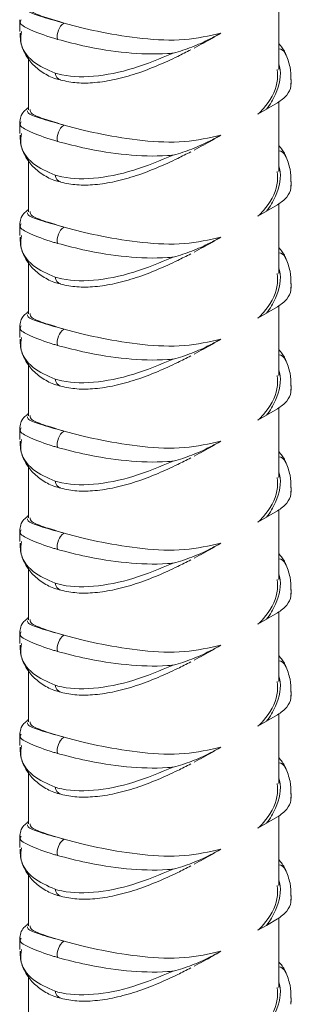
# Model space of a CAD drawing. Header units: millimetres. Extents: x 0 to 210, y 0 to 297.
# Tile 7 of 17: x 178.59 to 185.83, y 92.36 to 118.63. Entities that reach past the tile are written whole.
import ezdxf

# ---------------------------------------------------------------- set-up
doc = ezdxf.new("R2010")
doc.units = ezdxf.units.MM

msp = doc.modelspace()

# ---------------------------------------------------------------- linework, layer by layer
at = {"color": 7, "linetype": 'Continuous', "lineweight": 15}
for p, q in [((185.494, 117.301), (185.494, 119.161)), ((178.592, 118.626), (178.592, 118.314)), ((178.827, 117.597), (178.827, 116.229)), ((185.827, 116.91), (185.827, 117.032)), ((185.46, 116.41), (185.169, 116.241)), ((185.494, 114.579), (185.494, 116.439)), ((184.94, 116.108), (185.169, 116.241)), ((178.592, 115.904), (178.592, 115.592)), ((178.827, 114.875), (178.827, 113.507)), ((185.827, 114.188), (185.827, 114.31)), ((184.94, 113.386), (185.169, 113.519)), ((185.46, 113.688), (185.169, 113.519)), ((185.494, 111.858), (185.494, 113.717)), ((178.592, 113.182), (178.592, 112.87)), ((178.827, 112.153), (178.827, 110.785)), ((185.827, 111.466), (185.827, 111.589)), ((185.46, 110.966), (185.169, 110.797)), ((185.494, 109.136), (185.494, 110.996)), ((184.94, 110.664), (185.169, 110.797)), ((178.592, 110.46), (178.592, 110.148)), ((178.827, 109.431), (178.827, 108.064)), ((185.827, 108.745), (185.827, 108.867)), ((185.46, 108.245), (185.169, 108.075)), ((185.494, 106.414), (185.494, 108.274)), ((184.94, 107.943), (185.169, 108.075)), ((178.592, 107.738), (178.592, 107.427)), ((178.827, 106.709), (178.827, 105.342)), ((185.827, 106.023), (185.827, 106.145)), ((184.94, 105.221), (185.169, 105.353)), ((185.46, 105.523), (185.169, 105.353)), ((185.494, 103.692), (185.494, 105.552)), ((178.592, 105.017), (178.592, 104.705)), ((178.827, 103.988), (178.827, 102.62)), ((185.827, 103.301), (185.827, 103.423)), ((185.46, 102.801), (185.169, 102.632)), ((185.494, 100.97), (185.494, 102.83)), ((184.94, 102.499), (185.169, 102.632)), ((178.592, 102.295), (178.592, 101.983)), ((178.827, 101.266), (178.827, 99.898)), ((185.827, 100.579), (185.827, 100.701)), ((185.494, 98.249), (185.494, 100.108)), ((184.94, 99.777), (185.169, 99.91)), ((185.46, 100.079), (185.169, 99.91)), ((178.592, 99.573), (178.592, 99.261)), ((178.827, 98.544), (178.827, 97.176)), ((185.827, 97.857), (185.827, 97.98)), ((185.46, 97.357), (185.169, 97.188)), ((185.494, 95.527), (185.494, 97.387)), ((184.94, 97.055), (185.169, 97.188)), ((178.592, 96.851), (178.592, 96.539)), ((178.827, 95.822), (178.827, 94.455)), ((185.827, 95.136), (185.827, 95.258)), ((185.46, 94.636), (185.169, 94.466)), ((185.494, 92.805), (185.494, 94.665)), ((184.94, 94.334), (185.169, 94.466)), ((178.592, 94.129), (178.592, 93.817)), ((178.827, 93.1), (178.827, 91.733)), ((185.827, 92.414), (185.827, 92.536))]:
    msp.add_line(p, q, dxfattribs=at)
at = {"color": 8, "linetype": 'Continuous', "lineweight": 15}
for p, q in [((185.821, 117.023), (185.817, 116.855)), ((185.821, 114.301), (185.817, 114.133)), ((185.821, 111.58), (185.817, 111.411)), ((185.821, 108.858), (185.817, 108.69)), ((185.821, 106.136), (185.817, 105.968)), ((185.821, 103.414), (185.817, 103.246)), ((185.821, 100.692), (185.817, 100.524)), ((185.821, 97.971), (185.817, 97.802)), ((185.821, 95.249), (185.817, 95.081)), ((185.821, 92.527), (185.817, 92.359))]:
    msp.add_line(p, q, dxfattribs=at)
at = {"color": 7, "linetype": 'Continuous', "lineweight": 15}
for centre in [(180.019, 118.191), (180.019, 115.469), (180.019, 112.747), (180.019, 110.025), (180.019, 107.304), (180.019, 104.582), (180.019, 101.86), (180.019, 99.138), (180.019, 96.416), (180.019, 93.695)]:
    msp.add_arc(centre, 0.427, 125.1833, 191.711, dxfattribs=at)
at = {"color": 8, "linetype": 'Continuous', "lineweight": 15}
for centre, radius, start, end in [((185.459, 117.62), 0.239, 27.3494, 81.6203), ((179.761, 117.231), 0.228, 187.0799, 251.2015), ((185.459, 114.898), 0.239, 27.3494, 81.6203), ((179.761, 114.509), 0.228, 187.0799, 251.2015), ((185.459, 112.177), 0.239, 27.3494, 81.6203), ((179.761, 111.787), 0.228, 187.0799, 251.2015), ((185.459, 109.455), 0.239, 27.3494, 81.6203), ((179.761, 109.066), 0.228, 187.0799, 251.2015), ((185.459, 106.733), 0.239, 27.3494, 81.6203), ((179.761, 106.344), 0.228, 187.0799, 251.2015), ((185.459, 104.011), 0.239, 27.3494, 81.6203), ((179.761, 103.622), 0.228, 187.0799, 251.2015), ((185.459, 101.289), 0.239, 27.3494, 81.6203), ((179.761, 100.9), 0.228, 187.0799, 251.2015), ((185.459, 98.568), 0.239, 27.3494, 81.6203), ((179.761, 98.178), 0.228, 187.0799, 251.2015), ((185.459, 95.846), 0.239, 27.3494, 81.6203), ((179.761, 95.457), 0.228, 187.0799, 251.2015), ((185.459, 93.124), 0.239, 27.3494, 81.6203), ((179.761, 92.735), 0.228, 187.0799, 251.2015)]:
    msp.add_arc(centre, radius, start, end, dxfattribs=at)
for points, knots in [([(178.795, 118.922), (178.796, 118.909), (178.799, 118.855), (179.036, 118.749), (179.451, 118.625), (179.742, 118.548), (179.773, 118.54)], [0, 0, 0, 0, 0.126977, 0.535748, 0.950374, 1, 1, 1, 1]), ([(179.601, 118.104), (179.568, 118.114), (179.262, 118.204), (178.84, 118.366), (178.569, 118.515), (178.619, 118.604), (178.631, 118.624)], [0, 0, 0, 0, 0.049999, 0.466795, 0.87842, 1, 1, 1, 1]), ([(178.636, 118.313), (178.625, 118.227), (178.588, 117.928), (178.889, 117.486), (179.325, 117.295), (179.534, 117.203)], [0, 0, 0, 0, 0.172082, 0.602456, 1, 1, 1, 1]), ([(185.169, 116.241), (185.169, 116.241), (185.27, 116.366), (185.47, 116.734), (185.581, 117.178), (185.501, 117.426), (185.494, 117.449)], [0, 0, 0, 0, 0.000011, 0.34519, 0.94011, 1, 1, 1, 1]), ([(178.795, 116.201), (178.796, 116.188), (178.799, 116.133), (179.036, 116.028), (179.451, 115.903), (179.742, 115.826), (179.773, 115.818)], [0, 0, 0, 0, 0.126977, 0.535748, 0.950374, 1, 1, 1, 1]), ([(179.601, 115.382), (179.568, 115.392), (179.262, 115.482), (178.84, 115.644), (178.569, 115.793), (178.619, 115.882), (178.631, 115.902)], [0, 0, 0, 0, 0.049999, 0.466795, 0.87842, 1, 1, 1, 1]), ([(178.636, 115.591), (178.625, 115.506), (178.588, 115.206), (178.889, 114.764), (179.325, 114.573), (179.534, 114.481)], [0, 0, 0, 0, 0.172082, 0.602456, 1, 1, 1, 1]), ([(185.169, 113.519), (185.169, 113.519), (185.27, 113.644), (185.47, 114.013), (185.581, 114.457), (185.501, 114.704), (185.494, 114.727)], [0, 0, 0, 0, 0.000011, 0.34519, 0.94011, 1, 1, 1, 1]), ([(178.795, 113.479), (178.796, 113.466), (178.799, 113.411), (179.036, 113.306), (179.451, 113.181), (179.742, 113.105), (179.773, 113.096)], [0, 0, 0, 0, 0.126977, 0.535748, 0.950374, 1, 1, 1, 1]), ([(179.601, 112.661), (179.568, 112.67), (179.262, 112.76), (178.84, 112.922), (178.569, 113.072), (178.619, 113.16), (178.631, 113.18)], [0, 0, 0, 0, 0.049999, 0.466795, 0.87842, 1, 1, 1, 1]), ([(178.636, 112.869), (178.625, 112.784), (178.588, 112.484), (178.889, 112.043), (179.325, 111.851), (179.534, 111.759)], [0, 0, 0, 0, 0.172082, 0.602456, 1, 1, 1, 1]), ([(185.169, 110.797), (185.169, 110.797), (185.27, 110.923), (185.47, 111.291), (185.581, 111.735), (185.501, 111.983), (185.494, 112.005)], [0, 0, 0, 0, 0.0000105, 0.3451905, 0.9401102, 1, 1, 1, 1]), ([(178.795, 110.757), (178.796, 110.744), (178.799, 110.689), (179.036, 110.584), (179.451, 110.459), (179.742, 110.383), (179.773, 110.375)], [0, 0, 0, 0, 0.126977, 0.535748, 0.950374, 1, 1, 1, 1]), ([(179.601, 109.939), (179.568, 109.948), (179.262, 110.038), (178.84, 110.201), (178.569, 110.35), (178.619, 110.438), (178.631, 110.458)], [0, 0, 0, 0, 0.049999, 0.466795, 0.87842, 1, 1, 1, 1]), ([(178.636, 110.147), (178.625, 110.062), (178.588, 109.762), (178.889, 109.321), (179.325, 109.129), (179.534, 109.037)], [0, 0, 0, 0, 0.1720821, 0.6024564, 1, 1, 1, 1]), ([(185.169, 108.075), (185.169, 108.075), (185.27, 108.201), (185.47, 108.569), (185.581, 109.013), (185.501, 109.261), (185.494, 109.283)], [0, 0, 0, 0, 0.000011, 0.34519, 0.94011, 1, 1, 1, 1]), ([(178.795, 108.035), (178.796, 108.022), (178.799, 107.967), (179.036, 107.862), (179.451, 107.738), (179.742, 107.661), (179.773, 107.653)], [0, 0, 0, 0, 0.126977, 0.535748, 0.950374, 1, 1, 1, 1]), ([(179.601, 107.217), (179.568, 107.227), (179.262, 107.317), (178.84, 107.479), (178.569, 107.628), (178.619, 107.716), (178.631, 107.737)], [0, 0, 0, 0, 0.049999, 0.466795, 0.87842, 1, 1, 1, 1]), ([(178.636, 107.426), (178.625, 107.34), (178.588, 107.041), (178.889, 106.599), (179.325, 106.408), (179.534, 106.316)], [0, 0, 0, 0, 0.1720821, 0.6024564, 1, 1, 1, 1]), ([(185.169, 105.353), (185.169, 105.353), (185.27, 105.479), (185.47, 105.847), (185.581, 106.291), (185.501, 106.539), (185.494, 106.562)], [0, 0, 0, 0, 0.000011, 0.34519, 0.94011, 1, 1, 1, 1]), ([(178.795, 105.313), (178.796, 105.3), (178.799, 105.245), (179.036, 105.14), (179.451, 105.016), (179.742, 104.939), (179.773, 104.931)], [0, 0, 0, 0, 0.126977, 0.535748, 0.950374, 1, 1, 1, 1]), ([(179.601, 104.495), (179.568, 104.505), (179.262, 104.595), (178.84, 104.757), (178.569, 104.906), (178.619, 104.995), (178.631, 105.015)], [0, 0, 0, 0, 0.049999, 0.466795, 0.87842, 1, 1, 1, 1]), ([(178.636, 104.704), (178.625, 104.618), (178.588, 104.319), (178.889, 103.877), (179.325, 103.686), (179.534, 103.594)], [0, 0, 0, 0, 0.172082, 0.602456, 1, 1, 1, 1]), ([(185.169, 102.632), (185.169, 102.632), (185.27, 102.757), (185.47, 103.125), (185.581, 103.569), (185.501, 103.817), (185.494, 103.84)], [0, 0, 0, 0, 0.000011, 0.34519, 0.94011, 1, 1, 1, 1]), ([(178.795, 102.592), (178.796, 102.579), (178.799, 102.524), (179.036, 102.419), (179.451, 102.294), (179.742, 102.217), (179.773, 102.209)], [0, 0, 0, 0, 0.126977, 0.535748, 0.950374, 1, 1, 1, 1]), ([(179.601, 101.773), (179.568, 101.783), (179.262, 101.873), (178.84, 102.035), (178.569, 102.184), (178.619, 102.273), (178.631, 102.293)], [0, 0, 0, 0, 0.049999, 0.466795, 0.87842, 1, 1, 1, 1]), ([(178.636, 101.982), (178.625, 101.897), (178.588, 101.597), (178.889, 101.155), (179.325, 100.964), (179.534, 100.872)], [0, 0, 0, 0, 0.172082, 0.602456, 1, 1, 1, 1]), ([(185.169, 99.91), (185.169, 99.91), (185.27, 100.035), (185.47, 100.404), (185.581, 100.847), (185.501, 101.095), (185.494, 101.118)], [0, 0, 0, 0, 0.000011, 0.34519, 0.94011, 1, 1, 1, 1]), ([(178.795, 99.87), (178.796, 99.857), (178.799, 99.802), (179.036, 99.697), (179.451, 99.572), (179.742, 99.496), (179.773, 99.487)], [0, 0, 0, 0, 0.126977, 0.535748, 0.950374, 1, 1, 1, 1]), ([(179.601, 99.052), (179.568, 99.061), (179.262, 99.151), (178.84, 99.313), (178.569, 99.463), (178.619, 99.551), (178.631, 99.571)], [0, 0, 0, 0, 0.049999, 0.466795, 0.87842, 1, 1, 1, 1]), ([(178.636, 99.26), (178.625, 99.175), (178.588, 98.875), (178.889, 98.434), (179.325, 98.242), (179.534, 98.15)], [0, 0, 0, 0, 0.172082, 0.602456, 1, 1, 1, 1]), ([(185.169, 97.188), (185.169, 97.188), (185.27, 97.314), (185.47, 97.682), (185.581, 98.126), (185.501, 98.374), (185.494, 98.396)], [0, 0, 0, 0, 0.000011, 0.34519, 0.94011, 1, 1, 1, 1]), ([(178.795, 97.148), (178.796, 97.135), (178.799, 97.08), (179.036, 96.975), (179.451, 96.85), (179.742, 96.774), (179.773, 96.766)], [0, 0, 0, 0, 0.126977, 0.535748, 0.950374, 1, 1, 1, 1]), ([(179.601, 96.33), (179.568, 96.339), (179.262, 96.429), (178.84, 96.592), (178.569, 96.741), (178.619, 96.829), (178.631, 96.849)], [0, 0, 0, 0, 0.049999, 0.466795, 0.87842, 1, 1, 1, 1]), ([(178.636, 96.538), (178.625, 96.453), (178.588, 96.153), (178.889, 95.712), (179.325, 95.52), (179.534, 95.428)], [0, 0, 0, 0, 0.172082, 0.602456, 1, 1, 1, 1]), ([(185.169, 94.466), (185.169, 94.466), (185.27, 94.592), (185.47, 94.96), (185.581, 95.404), (185.501, 95.652), (185.494, 95.674)], [0, 0, 0, 0, 0.000011, 0.34519, 0.94011, 1, 1, 1, 1]), ([(178.795, 94.426), (178.796, 94.413), (178.799, 94.358), (179.036, 94.253), (179.451, 94.129), (179.742, 94.052), (179.773, 94.044)], [0, 0, 0, 0, 0.126977, 0.535748, 0.950374, 1, 1, 1, 1]), ([(179.601, 93.608), (179.568, 93.618), (179.262, 93.708), (178.84, 93.87), (178.569, 94.019), (178.619, 94.107), (178.631, 94.128)], [0, 0, 0, 0, 0.049999, 0.466795, 0.87842, 1, 1, 1, 1]), ([(178.636, 93.817), (178.625, 93.731), (178.588, 93.432), (178.889, 92.99), (179.325, 92.799), (179.534, 92.707)], [0, 0, 0, 0, 0.172082, 0.602456, 1, 1, 1, 1]), ([(185.169, 91.744), (185.169, 91.744), (185.27, 91.87), (185.47, 92.238), (185.581, 92.682), (185.501, 92.93), (185.494, 92.953)], [0, 0, 0, 0, 0.000011, 0.34519, 0.94011, 1, 1, 1, 1])]:
    msp.add_open_spline(points, degree=3, knots=knots, dxfattribs=at)
at = {"color": 7, "linetype": 'Continuous', "lineweight": 15}
for points, knots in [([(179.773, 118.54), (179.606, 118.59), (179.216, 118.706), (178.877, 118.839), (178.869, 118.917), (178.866, 118.952)], [0, 0, 0, 0, 0.289829, 0.674568, 1, 1, 1, 1]), ([(183.954, 118.273), (183.637, 118.201), (182.985, 118.054), (181.859, 118.108), (180.778, 118.283), (180.107, 118.447), (179.819, 118.527), (179.773, 118.54)], [0, 0, 0, 0, 0.233752, 0.479592, 0.725339, 0.955966, 1, 1, 1, 1]), ([(178.606, 118.271), (178.606, 118.203), (178.605, 118.011), (178.723, 117.716), (178.935, 117.416), (179.238, 117.189), (179.495, 117.059), (179.661, 117.027), (179.691, 117.022)], [0, 0, 0, 0, 0.1169371, 0.328962, 0.536272, 0.7443553, 0.953097, 1, 1, 1, 1]), ([(182.681, 117.738), (182.682, 117.739), (182.852, 117.783), (183.19, 117.894), (183.608, 118.083), (183.853, 118.218), (183.954, 118.273)], [0, 0, 0, 0, 0.002319, 0.362342, 0.736249, 1, 1, 1, 1]), ([(183.954, 118.273), (183.802, 118.183), (183.569, 118.046), (183.323, 117.917), (183.238, 117.873)], [0, 0, 0, 0, 0.653817, 1, 1, 1, 1]), ([(182.681, 117.738), (182.63, 117.734), (182.223, 117.701), (181.422, 117.731), (180.379, 117.897), (179.849, 118.038), (179.601, 118.104)], [0, 0, 0, 0, 0.0469303, 0.3754699, 0.7084227, 1, 1, 1, 1]), ([(185.669, 117.73), (185.666, 117.738), (185.627, 117.837), (185.557, 117.919), (185.494, 117.994)], [0, 0, 0, 0, 0.085984, 1, 1, 1, 1]), ([(179.534, 117.203), (179.559, 117.196), (179.858, 117.11), (180.536, 117.078), (181.608, 117.294), (182.329, 117.593), (182.681, 117.738)], [0, 0, 0, 0, 0.029497, 0.360203, 0.687781, 1, 1, 1, 1]), ([(179.687, 117.015), (179.828, 116.987), (180.115, 116.929), (180.602, 116.942), (181.132, 117.025), (181.699, 117.182), (182.259, 117.397), (182.747, 117.619), (183.032, 117.767), (183.147, 117.826)], [0, 0, 0, 0, 0.139786, 0.284578, 0.438747, 0.597591, 0.758755, 0.902952, 1, 1, 1, 1]), ([(185.818, 117.022), (185.817, 117.137), (185.814, 117.385), (185.719, 117.609), (185.668, 117.729)], [0, 0, 0, 0, 0.465541, 1, 1, 1, 1]), ([(185.454, 117.302), (185.46, 117.182), (185.479, 116.828), (185.232, 116.406), (184.989, 116.158), (184.94, 116.108)], [0, 0, 0, 0, 0.287635, 0.85606, 1, 1, 1, 1]), ([(185.46, 116.41), (185.552, 116.478), (185.737, 116.617), (185.803, 116.776), (185.817, 116.855), (185.817, 116.855)], [0, 0, 0, 0, 0.492762, 0.997209, 1, 1, 1, 1]), ([(178.827, 116.286), (178.794, 116.261), (178.729, 116.212), (178.625, 116.098), (178.605, 115.971), (178.596, 115.913)], [0, 0, 0, 0, 0.356606, 0.702983, 1, 1, 1, 1]), ([(179.773, 115.818), (179.606, 115.868), (179.216, 115.984), (178.877, 116.117), (178.869, 116.195), (178.866, 116.231)], [0, 0, 0, 0, 0.289829, 0.674568, 1, 1, 1, 1]), ([(183.954, 115.551), (183.637, 115.479), (182.985, 115.332), (181.859, 115.386), (180.778, 115.562), (180.107, 115.725), (179.819, 115.805), (179.773, 115.818)], [0, 0, 0, 0, 0.233752, 0.479592, 0.725339, 0.955966, 1, 1, 1, 1]), ([(178.606, 115.549), (178.606, 115.481), (178.605, 115.289), (178.723, 114.994), (178.935, 114.694), (179.238, 114.468), (179.495, 114.337), (179.661, 114.306), (179.691, 114.3)], [0, 0, 0, 0, 0.116937, 0.328962, 0.536272, 0.744355, 0.953097, 1, 1, 1, 1]), ([(182.681, 115.017), (182.63, 115.012), (182.223, 114.979), (181.422, 115.009), (180.379, 115.175), (179.849, 115.316), (179.601, 115.382)], [0, 0, 0, 0, 0.0469303, 0.3754699, 0.7084227, 1, 1, 1, 1]), ([(182.681, 115.017), (182.682, 115.017), (182.852, 115.062), (183.19, 115.172), (183.608, 115.362), (183.853, 115.496), (183.954, 115.551)], [0, 0, 0, 0, 0.002319, 0.362342, 0.736249, 1, 1, 1, 1]), ([(183.954, 115.551), (183.802, 115.462), (183.569, 115.324), (183.323, 115.195), (183.238, 115.151)], [0, 0, 0, 0, 0.653817, 1, 1, 1, 1]), ([(179.687, 114.293), (179.828, 114.265), (180.115, 114.207), (180.602, 114.22), (181.132, 114.303), (181.699, 114.46), (182.259, 114.676), (182.747, 114.897), (183.032, 115.045), (183.147, 115.104)], [0, 0, 0, 0, 0.1397857, 0.2845777, 0.4387469, 0.5975914, 0.7587552, 0.9029525, 1, 1, 1, 1]), ([(185.669, 115.008), (185.666, 115.016), (185.627, 115.115), (185.557, 115.197), (185.494, 115.273)], [0, 0, 0, 0, 0.085984, 1, 1, 1, 1]), ([(179.534, 114.481), (179.559, 114.474), (179.858, 114.388), (180.536, 114.356), (181.608, 114.573), (182.329, 114.871), (182.681, 115.017)], [0, 0, 0, 0, 0.029497, 0.360203, 0.687781, 1, 1, 1, 1]), ([(185.818, 114.3), (185.817, 114.415), (185.814, 114.663), (185.719, 114.887), (185.668, 115.007)], [0, 0, 0, 0, 0.465541, 1, 1, 1, 1]), ([(185.454, 114.58), (185.46, 114.461), (185.479, 114.106), (185.232, 113.684), (184.989, 113.436), (184.94, 113.386)], [0, 0, 0, 0, 0.287635, 0.85606, 1, 1, 1, 1]), ([(185.46, 113.688), (185.552, 113.757), (185.737, 113.895), (185.803, 114.054), (185.817, 114.133), (185.817, 114.133)], [0, 0, 0, 0, 0.492762, 0.997209, 1, 1, 1, 1]), ([(178.827, 113.564), (178.794, 113.539), (178.729, 113.491), (178.625, 113.376), (178.605, 113.249), (178.596, 113.191)], [0, 0, 0, 0, 0.356606, 0.702983, 1, 1, 1, 1]), ([(179.773, 113.096), (179.606, 113.146), (179.216, 113.262), (178.877, 113.395), (178.869, 113.473), (178.866, 113.509)], [0, 0, 0, 0, 0.289829, 0.674568, 1, 1, 1, 1]), ([(183.954, 112.829), (183.637, 112.757), (182.985, 112.61), (181.859, 112.665), (180.778, 112.84), (180.107, 113.003), (179.819, 113.084), (179.773, 113.096)], [0, 0, 0, 0, 0.233752, 0.479592, 0.725339, 0.955966, 1, 1, 1, 1]), ([(178.606, 112.827), (178.606, 112.759), (178.605, 112.568), (178.723, 112.272), (178.935, 111.972), (179.238, 111.746), (179.495, 111.615), (179.661, 111.584), (179.691, 111.578)], [0, 0, 0, 0, 0.116937, 0.328962, 0.536272, 0.744355, 0.953097, 1, 1, 1, 1]), ([(182.681, 112.295), (182.682, 112.295), (182.852, 112.34), (183.19, 112.451), (183.608, 112.64), (183.853, 112.774), (183.954, 112.829)], [0, 0, 0, 0, 0.002319, 0.362342, 0.736249, 1, 1, 1, 1]), ([(183.954, 112.829), (183.802, 112.74), (183.569, 112.603), (183.323, 112.474), (183.238, 112.429)], [0, 0, 0, 0, 0.653817, 1, 1, 1, 1]), ([(182.681, 112.295), (182.63, 112.291), (182.223, 112.257), (181.422, 112.287), (180.379, 112.453), (179.849, 112.595), (179.601, 112.661)], [0, 0, 0, 0, 0.0469303, 0.3754699, 0.7084227, 1, 1, 1, 1]), ([(185.669, 112.286), (185.666, 112.294), (185.627, 112.393), (185.557, 112.475), (185.494, 112.551)], [0, 0, 0, 0, 0.085984, 1, 1, 1, 1]), ([(179.534, 111.759), (179.559, 111.752), (179.858, 111.666), (180.536, 111.634), (181.608, 111.851), (182.329, 112.149), (182.681, 112.295)], [0, 0, 0, 0, 0.029497, 0.360203, 0.687781, 1, 1, 1, 1]), ([(179.687, 111.572), (179.828, 111.543), (180.115, 111.485), (180.602, 111.498), (181.132, 111.581), (181.699, 111.738), (182.259, 111.954), (182.747, 112.176), (183.032, 112.323), (183.147, 112.382)], [0, 0, 0, 0, 0.139786, 0.284578, 0.438747, 0.597591, 0.758755, 0.902952, 1, 1, 1, 1]), ([(185.818, 111.578), (185.817, 111.693), (185.814, 111.941), (185.719, 112.165), (185.668, 112.285)], [0, 0, 0, 0, 0.465541, 1, 1, 1, 1]), ([(185.454, 111.858), (185.46, 111.739), (185.479, 111.384), (185.232, 110.962), (184.989, 110.714), (184.94, 110.664)], [0, 0, 0, 0, 0.2876354, 0.8560595, 1, 1, 1, 1]), ([(185.46, 110.966), (185.552, 111.035), (185.737, 111.173), (185.803, 111.332), (185.817, 111.411), (185.817, 111.411)], [0, 0, 0, 0, 0.492762, 0.997209, 1, 1, 1, 1]), ([(178.827, 110.842), (178.794, 110.817), (178.729, 110.769), (178.625, 110.655), (178.605, 110.528), (178.596, 110.469)], [0, 0, 0, 0, 0.356606, 0.702983, 1, 1, 1, 1]), ([(179.773, 110.375), (179.606, 110.424), (179.216, 110.54), (178.877, 110.673), (178.869, 110.751), (178.866, 110.787)], [0, 0, 0, 0, 0.2898294, 0.6745676, 1, 1, 1, 1]), ([(183.954, 110.108), (183.637, 110.036), (182.985, 109.888), (181.859, 109.943), (180.778, 110.118), (180.107, 110.281), (179.819, 110.362), (179.773, 110.375)], [0, 0, 0, 0, 0.233752, 0.479592, 0.725339, 0.955966, 1, 1, 1, 1]), ([(178.606, 110.106), (178.606, 110.037), (178.605, 109.846), (178.723, 109.551), (178.935, 109.25), (179.238, 109.024), (179.495, 108.893), (179.661, 108.862), (179.691, 108.856)], [0, 0, 0, 0, 0.116937, 0.328962, 0.536272, 0.744355, 0.953097, 1, 1, 1, 1]), ([(182.681, 109.573), (182.682, 109.573), (182.852, 109.618), (183.19, 109.729), (183.608, 109.918), (183.853, 110.052), (183.954, 110.108)], [0, 0, 0, 0, 0.002319, 0.362342, 0.736249, 1, 1, 1, 1]), ([(183.954, 110.108), (183.802, 110.018), (183.569, 109.881), (183.323, 109.752), (183.238, 109.707)], [0, 0, 0, 0, 0.653817, 1, 1, 1, 1]), ([(182.681, 109.573), (182.63, 109.569), (182.223, 109.536), (181.422, 109.565), (180.379, 109.732), (179.849, 109.873), (179.601, 109.939)], [0, 0, 0, 0, 0.04693, 0.37547, 0.708423, 1, 1, 1, 1]), ([(185.669, 109.564), (185.666, 109.573), (185.627, 109.671), (185.557, 109.754), (185.494, 109.829)], [0, 0, 0, 0, 0.085984, 1, 1, 1, 1]), ([(179.534, 109.037), (179.559, 109.03), (179.858, 108.945), (180.536, 108.912), (181.608, 109.129), (182.329, 109.427), (182.681, 109.573)], [0, 0, 0, 0, 0.029497, 0.360203, 0.687781, 1, 1, 1, 1]), ([(179.687, 108.85), (179.828, 108.821), (180.115, 108.763), (180.602, 108.776), (181.132, 108.859), (181.699, 109.017), (182.259, 109.232), (182.747, 109.454), (183.032, 109.601), (183.147, 109.661)], [0, 0, 0, 0, 0.139786, 0.284578, 0.438747, 0.597591, 0.758755, 0.902952, 1, 1, 1, 1]), ([(185.818, 108.856), (185.817, 108.972), (185.814, 109.219), (185.719, 109.444), (185.668, 109.563)], [0, 0, 0, 0, 0.465541, 1, 1, 1, 1]), ([(185.454, 109.136), (185.46, 109.017), (185.479, 108.662), (185.232, 108.24), (184.989, 107.993), (184.94, 107.943)], [0, 0, 0, 0, 0.287635, 0.85606, 1, 1, 1, 1]), ([(185.46, 108.245), (185.552, 108.313), (185.737, 108.451), (185.803, 108.61), (185.817, 108.689), (185.817, 108.69)], [0, 0, 0, 0, 0.492762, 0.997209, 1, 1, 1, 1]), ([(178.827, 108.12), (178.794, 108.096), (178.729, 108.047), (178.625, 107.933), (178.605, 107.806), (178.596, 107.747)], [0, 0, 0, 0, 0.3566059, 0.7029826, 1, 1, 1, 1]), ([(179.773, 107.653), (179.606, 107.703), (179.216, 107.818), (178.877, 107.951), (178.869, 108.029), (178.866, 108.065)], [0, 0, 0, 0, 0.289829, 0.674568, 1, 1, 1, 1]), ([(183.954, 107.386), (183.637, 107.314), (182.985, 107.166), (181.859, 107.221), (180.778, 107.396), (180.107, 107.56), (179.819, 107.64), (179.773, 107.653)], [0, 0, 0, 0, 0.233752, 0.479592, 0.725339, 0.955966, 1, 1, 1, 1]), ([(178.606, 107.384), (178.606, 107.316), (178.605, 107.124), (178.723, 106.829), (178.935, 106.529), (179.238, 106.302), (179.495, 106.171), (179.661, 106.14), (179.691, 106.135)], [0, 0, 0, 0, 0.1169371, 0.328962, 0.536272, 0.7443553, 0.953097, 1, 1, 1, 1]), ([(182.681, 106.851), (182.63, 106.847), (182.223, 106.814), (181.422, 106.843), (180.379, 107.01), (179.849, 107.151), (179.601, 107.217)], [0, 0, 0, 0, 0.04693, 0.37547, 0.708423, 1, 1, 1, 1]), ([(182.681, 106.851), (182.682, 106.852), (182.852, 106.896), (183.19, 107.007), (183.608, 107.196), (183.853, 107.33), (183.954, 107.386)], [0, 0, 0, 0, 0.002319, 0.362342, 0.736249, 1, 1, 1, 1]), ([(183.954, 107.386), (183.802, 107.296), (183.569, 107.159), (183.323, 107.03), (183.238, 106.985)], [0, 0, 0, 0, 0.653817, 1, 1, 1, 1]), ([(179.687, 106.128), (179.828, 106.099), (180.115, 106.041), (180.602, 106.055), (181.132, 106.137), (181.699, 106.295), (182.259, 106.51), (182.747, 106.732), (183.032, 106.88), (183.147, 106.939)], [0, 0, 0, 0, 0.139786, 0.284578, 0.438747, 0.597591, 0.758755, 0.902952, 1, 1, 1, 1]), ([(185.669, 106.842), (185.666, 106.851), (185.627, 106.949), (185.557, 107.032), (185.494, 107.107)], [0, 0, 0, 0, 0.085984, 1, 1, 1, 1]), ([(179.534, 106.316), (179.559, 106.309), (179.858, 106.223), (180.536, 106.19), (181.608, 106.407), (182.329, 106.706), (182.681, 106.851)], [0, 0, 0, 0, 0.029497, 0.360203, 0.687781, 1, 1, 1, 1]), ([(185.818, 106.135), (185.817, 106.25), (185.814, 106.498), (185.719, 106.722), (185.668, 106.841)], [0, 0, 0, 0, 0.465541, 1, 1, 1, 1]), ([(185.454, 106.414), (185.46, 106.295), (185.479, 105.941), (185.232, 105.519), (184.989, 105.271), (184.94, 105.221)], [0, 0, 0, 0, 0.287635, 0.85606, 1, 1, 1, 1]), ([(185.46, 105.523), (185.552, 105.591), (185.737, 105.729), (185.803, 105.889), (185.817, 105.967), (185.817, 105.968)], [0, 0, 0, 0, 0.492762, 0.997209, 1, 1, 1, 1]), ([(178.827, 105.398), (178.794, 105.374), (178.729, 105.325), (178.625, 105.211), (178.605, 105.084), (178.596, 105.025)], [0, 0, 0, 0, 0.356606, 0.702983, 1, 1, 1, 1]), ([(179.773, 104.931), (179.606, 104.981), (179.216, 105.097), (178.877, 105.229), (178.869, 105.308), (178.866, 105.343)], [0, 0, 0, 0, 0.289829, 0.674568, 1, 1, 1, 1]), ([(183.954, 104.664), (183.637, 104.592), (182.985, 104.445), (181.859, 104.499), (180.778, 104.674), (180.107, 104.838), (179.819, 104.918), (179.773, 104.931)], [0, 0, 0, 0, 0.233752, 0.479592, 0.725339, 0.955966, 1, 1, 1, 1]), ([(178.606, 104.662), (178.606, 104.594), (178.605, 104.402), (178.723, 104.107), (178.935, 103.807), (179.238, 103.58), (179.495, 103.45), (179.661, 103.418), (179.691, 103.413)], [0, 0, 0, 0, 0.116937, 0.328962, 0.536272, 0.744355, 0.953097, 1, 1, 1, 1]), ([(182.681, 104.129), (182.682, 104.13), (182.852, 104.174), (183.19, 104.285), (183.608, 104.474), (183.853, 104.609), (183.954, 104.664)], [0, 0, 0, 0, 0.002319, 0.362342, 0.736249, 1, 1, 1, 1]), ([(183.954, 104.664), (183.802, 104.574), (183.569, 104.437), (183.323, 104.308), (183.238, 104.264)], [0, 0, 0, 0, 0.653817, 1, 1, 1, 1]), ([(182.681, 104.129), (182.63, 104.125), (182.223, 104.092), (181.422, 104.122), (180.379, 104.288), (179.849, 104.429), (179.601, 104.495)], [0, 0, 0, 0, 0.04693, 0.37547, 0.708423, 1, 1, 1, 1]), ([(185.669, 104.121), (185.666, 104.129), (185.627, 104.228), (185.557, 104.31), (185.494, 104.385)], [0, 0, 0, 0, 0.085984, 1, 1, 1, 1]), ([(179.534, 103.594), (179.559, 103.587), (179.858, 103.501), (180.536, 103.469), (181.608, 103.685), (182.329, 103.984), (182.681, 104.129)], [0, 0, 0, 0, 0.029497, 0.360203, 0.687781, 1, 1, 1, 1]), ([(179.687, 103.406), (179.828, 103.378), (180.115, 103.32), (180.602, 103.333), (181.132, 103.416), (181.699, 103.573), (182.259, 103.788), (182.747, 104.01), (183.032, 104.158), (183.147, 104.217)], [0, 0, 0, 0, 0.139786, 0.284578, 0.438747, 0.597591, 0.758755, 0.902952, 1, 1, 1, 1]), ([(185.818, 103.413), (185.817, 103.528), (185.814, 103.776), (185.719, 104), (185.668, 104.12)], [0, 0, 0, 0, 0.465541, 1, 1, 1, 1]), ([(185.454, 103.692), (185.46, 103.573), (185.479, 103.219), (185.232, 102.797), (184.989, 102.549), (184.94, 102.499)], [0, 0, 0, 0, 0.287635, 0.85606, 1, 1, 1, 1]), ([(185.46, 102.801), (185.552, 102.869), (185.737, 103.008), (185.803, 103.167), (185.817, 103.246), (185.817, 103.246)], [0, 0, 0, 0, 0.4927621, 0.9972086, 1, 1, 1, 1]), ([(178.827, 102.677), (178.794, 102.652), (178.729, 102.603), (178.625, 102.489), (178.605, 102.362), (178.596, 102.303)], [0, 0, 0, 0, 0.356606, 0.702983, 1, 1, 1, 1]), ([(179.773, 102.209), (179.606, 102.259), (179.216, 102.375), (178.877, 102.508), (178.869, 102.586), (178.866, 102.622)], [0, 0, 0, 0, 0.289829, 0.674568, 1, 1, 1, 1]), ([(183.954, 101.942), (183.637, 101.87), (182.985, 101.723), (181.859, 101.777), (180.778, 101.953), (180.107, 102.116), (179.819, 102.196), (179.773, 102.209)], [0, 0, 0, 0, 0.233752, 0.479592, 0.725339, 0.955966, 1, 1, 1, 1]), ([(178.606, 101.94), (178.606, 101.872), (178.605, 101.68), (178.723, 101.385), (178.935, 101.085), (179.238, 100.859), (179.495, 100.728), (179.661, 100.697), (179.691, 100.691)], [0, 0, 0, 0, 0.116937, 0.328962, 0.536272, 0.744355, 0.953097, 1, 1, 1, 1]), ([(182.681, 101.408), (182.682, 101.408), (182.852, 101.453), (183.19, 101.563), (183.608, 101.753), (183.853, 101.887), (183.954, 101.942)], [0, 0, 0, 0, 0.002319, 0.362342, 0.736249, 1, 1, 1, 1]), ([(183.954, 101.942), (183.802, 101.853), (183.569, 101.715), (183.323, 101.586), (183.238, 101.542)], [0, 0, 0, 0, 0.653817, 1, 1, 1, 1]), ([(182.681, 101.408), (182.63, 101.403), (182.223, 101.37), (181.422, 101.4), (180.379, 101.566), (179.849, 101.707), (179.601, 101.773)], [0, 0, 0, 0, 0.04693, 0.37547, 0.708423, 1, 1, 1, 1]), ([(179.534, 100.872), (179.559, 100.865), (179.858, 100.779), (180.536, 100.747), (181.608, 100.964), (182.329, 101.262), (182.681, 101.408)], [0, 0, 0, 0, 0.029497, 0.360203, 0.687781, 1, 1, 1, 1]), ([(179.687, 100.684), (179.828, 100.656), (180.115, 100.598), (180.602, 100.611), (181.132, 100.694), (181.699, 100.851), (182.259, 101.067), (182.747, 101.288), (183.032, 101.436), (183.147, 101.495)], [0, 0, 0, 0, 0.139786, 0.284578, 0.438747, 0.597591, 0.758755, 0.902952, 1, 1, 1, 1]), ([(185.669, 101.399), (185.666, 101.407), (185.627, 101.506), (185.557, 101.588), (185.494, 101.664)], [0, 0, 0, 0, 0.085984, 1, 1, 1, 1]), ([(185.818, 100.691), (185.817, 100.806), (185.814, 101.054), (185.719, 101.278), (185.668, 101.398)], [0, 0, 0, 0, 0.465541, 1, 1, 1, 1]), ([(185.454, 100.971), (185.46, 100.852), (185.479, 100.497), (185.232, 100.075), (184.989, 99.827), (184.94, 99.777)], [0, 0, 0, 0, 0.287635, 0.85606, 1, 1, 1, 1]), ([(185.46, 100.079), (185.552, 100.148), (185.737, 100.286), (185.803, 100.445), (185.817, 100.524), (185.817, 100.524)], [0, 0, 0, 0, 0.4927621, 0.9972086, 1, 1, 1, 1]), ([(178.827, 99.955), (178.794, 99.93), (178.729, 99.882), (178.625, 99.767), (178.605, 99.64), (178.596, 99.582)], [0, 0, 0, 0, 0.356606, 0.702983, 1, 1, 1, 1]), ([(179.773, 99.487), (179.606, 99.537), (179.216, 99.653), (178.877, 99.786), (178.869, 99.864), (178.866, 99.9)], [0, 0, 0, 0, 0.2898294, 0.6745676, 1, 1, 1, 1]), ([(183.954, 99.22), (183.637, 99.148), (182.985, 99.001), (181.859, 99.056), (180.778, 99.231), (180.107, 99.394), (179.819, 99.475), (179.773, 99.487)], [0, 0, 0, 0, 0.233752, 0.479592, 0.725339, 0.955966, 1, 1, 1, 1]), ([(178.606, 99.218), (178.606, 99.15), (178.605, 98.958), (178.723, 98.663), (178.935, 98.363), (179.238, 98.137), (179.495, 98.006), (179.661, 97.975), (179.691, 97.969)], [0, 0, 0, 0, 0.116937, 0.328962, 0.536272, 0.744355, 0.953097, 1, 1, 1, 1]), ([(182.681, 98.686), (182.63, 98.682), (182.223, 98.648), (181.422, 98.678), (180.379, 98.844), (179.849, 98.986), (179.601, 99.052)], [0, 0, 0, 0, 0.04693, 0.37547, 0.708423, 1, 1, 1, 1]), ([(182.681, 98.686), (182.682, 98.686), (182.852, 98.731), (183.19, 98.841), (183.608, 99.031), (183.853, 99.165), (183.954, 99.22)], [0, 0, 0, 0, 0.002319, 0.362342, 0.736249, 1, 1, 1, 1]), ([(183.954, 99.22), (183.802, 99.131), (183.569, 98.994), (183.323, 98.865), (183.238, 98.82)], [0, 0, 0, 0, 0.653817, 1, 1, 1, 1]), ([(185.669, 98.677), (185.666, 98.685), (185.627, 98.784), (185.557, 98.866), (185.494, 98.942)], [0, 0, 0, 0, 0.085984, 1, 1, 1, 1]), ([(179.534, 98.15), (179.559, 98.143), (179.858, 98.057), (180.536, 98.025), (181.608, 98.242), (182.329, 98.54), (182.681, 98.686)], [0, 0, 0, 0, 0.029497, 0.360203, 0.687781, 1, 1, 1, 1]), ([(179.687, 97.963), (179.828, 97.934), (180.115, 97.876), (180.602, 97.889), (181.132, 97.972), (181.699, 98.129), (182.259, 98.345), (182.747, 98.567), (183.032, 98.714), (183.147, 98.773)], [0, 0, 0, 0, 0.139786, 0.284578, 0.438747, 0.597591, 0.758755, 0.902952, 1, 1, 1, 1]), ([(185.818, 97.969), (185.817, 98.084), (185.814, 98.332), (185.719, 98.556), (185.668, 98.676)], [0, 0, 0, 0, 0.465541, 1, 1, 1, 1]), ([(185.454, 98.249), (185.46, 98.13), (185.479, 97.775), (185.232, 97.353), (184.989, 97.105), (184.94, 97.055)], [0, 0, 0, 0, 0.287635, 0.85606, 1, 1, 1, 1]), ([(185.46, 97.357), (185.552, 97.426), (185.737, 97.564), (185.803, 97.723), (185.817, 97.802), (185.817, 97.802)], [0, 0, 0, 0, 0.492762, 0.997209, 1, 1, 1, 1]), ([(178.827, 97.233), (178.794, 97.208), (178.729, 97.16), (178.625, 97.046), (178.605, 96.919), (178.596, 96.86)], [0, 0, 0, 0, 0.356606, 0.702983, 1, 1, 1, 1]), ([(179.773, 96.766), (179.606, 96.815), (179.216, 96.931), (178.877, 97.064), (178.869, 97.142), (178.866, 97.178)], [0, 0, 0, 0, 0.289829, 0.674568, 1, 1, 1, 1]), ([(183.954, 96.499), (183.637, 96.427), (182.985, 96.279), (181.859, 96.334), (180.778, 96.509), (180.107, 96.672), (179.819, 96.753), (179.773, 96.766)], [0, 0, 0, 0, 0.233752, 0.479592, 0.725339, 0.955966, 1, 1, 1, 1]), ([(178.606, 96.497), (178.606, 96.428), (178.605, 96.237), (178.723, 95.942), (178.935, 95.641), (179.238, 95.415), (179.495, 95.284), (179.661, 95.253), (179.691, 95.247)], [0, 0, 0, 0, 0.1169371, 0.328962, 0.536272, 0.7443553, 0.953097, 1, 1, 1, 1]), ([(182.681, 95.964), (182.682, 95.964), (182.852, 96.009), (183.19, 96.12), (183.608, 96.309), (183.853, 96.443), (183.954, 96.499)], [0, 0, 0, 0, 0.002319, 0.362342, 0.736249, 1, 1, 1, 1]), ([(183.954, 96.499), (183.802, 96.409), (183.569, 96.272), (183.323, 96.143), (183.238, 96.098)], [0, 0, 0, 0, 0.653817, 1, 1, 1, 1]), ([(182.681, 95.964), (182.63, 95.96), (182.223, 95.927), (181.422, 95.956), (180.379, 96.123), (179.849, 96.264), (179.601, 96.33)], [0, 0, 0, 0, 0.04693, 0.37547, 0.708423, 1, 1, 1, 1]), ([(185.669, 95.955), (185.666, 95.964), (185.627, 96.062), (185.557, 96.145), (185.494, 96.22)], [0, 0, 0, 0, 0.085984, 1, 1, 1, 1]), ([(179.534, 95.428), (179.559, 95.421), (179.858, 95.336), (180.536, 95.303), (181.608, 95.52), (182.329, 95.818), (182.681, 95.964)], [0, 0, 0, 0, 0.0294973, 0.3602034, 0.6877812, 1, 1, 1, 1]), ([(179.687, 95.241), (179.828, 95.212), (180.115, 95.154), (180.602, 95.167), (181.132, 95.25), (181.699, 95.407), (182.259, 95.623), (182.747, 95.845), (183.032, 95.992), (183.147, 96.052)], [0, 0, 0, 0, 0.139786, 0.284578, 0.438747, 0.597591, 0.758755, 0.902952, 1, 1, 1, 1]), ([(185.818, 95.247), (185.817, 95.363), (185.814, 95.61), (185.719, 95.835), (185.668, 95.954)], [0, 0, 0, 0, 0.465541, 1, 1, 1, 1]), ([(185.454, 95.527), (185.46, 95.408), (185.479, 95.053), (185.232, 94.631), (184.989, 94.384), (184.94, 94.334)], [0, 0, 0, 0, 0.287635, 0.85606, 1, 1, 1, 1]), ([(185.46, 94.636), (185.552, 94.704), (185.737, 94.842), (185.803, 95.001), (185.817, 95.08), (185.817, 95.081)], [0, 0, 0, 0, 0.492762, 0.997209, 1, 1, 1, 1]), ([(178.827, 94.511), (178.794, 94.487), (178.729, 94.438), (178.625, 94.324), (178.605, 94.197), (178.596, 94.138)], [0, 0, 0, 0, 0.3566059, 0.7029826, 1, 1, 1, 1]), ([(179.773, 94.044), (179.606, 94.094), (179.216, 94.209), (178.877, 94.342), (178.869, 94.42), (178.866, 94.456)], [0, 0, 0, 0, 0.289829, 0.674568, 1, 1, 1, 1]), ([(183.954, 93.777), (183.637, 93.705), (182.985, 93.557), (181.859, 93.612), (180.778, 93.787), (180.107, 93.951), (179.819, 94.031), (179.773, 94.044)], [0, 0, 0, 0, 0.233752, 0.479592, 0.725339, 0.955966, 1, 1, 1, 1]), ([(178.606, 93.775), (178.606, 93.707), (178.605, 93.515), (178.723, 93.22), (178.935, 92.92), (179.238, 92.693), (179.495, 92.562), (179.661, 92.531), (179.691, 92.526)], [0, 0, 0, 0, 0.116937, 0.328962, 0.536272, 0.744355, 0.953097, 1, 1, 1, 1]), ([(182.681, 93.242), (182.63, 93.238), (182.223, 93.205), (181.422, 93.234), (180.379, 93.401), (179.849, 93.542), (179.601, 93.608)], [0, 0, 0, 0, 0.04693, 0.37547, 0.708423, 1, 1, 1, 1]), ([(182.681, 93.242), (182.682, 93.242), (182.852, 93.287), (183.19, 93.398), (183.608, 93.587), (183.853, 93.721), (183.954, 93.777)], [0, 0, 0, 0, 0.0023189, 0.3623419, 0.7362495, 1, 1, 1, 1]), ([(183.954, 93.777), (183.802, 93.687), (183.569, 93.55), (183.323, 93.421), (183.238, 93.376)], [0, 0, 0, 0, 0.653817, 1, 1, 1, 1]), ([(179.687, 92.519), (179.828, 92.49), (180.115, 92.432), (180.602, 92.446), (181.132, 92.528), (181.699, 92.686), (182.259, 92.901), (182.747, 93.123), (183.032, 93.271), (183.147, 93.33)], [0, 0, 0, 0, 0.139786, 0.284578, 0.438747, 0.597591, 0.758755, 0.902952, 1, 1, 1, 1]), ([(185.669, 93.233), (185.666, 93.242), (185.627, 93.34), (185.557, 93.423), (185.494, 93.498)], [0, 0, 0, 0, 0.085984, 1, 1, 1, 1]), ([(179.534, 92.707), (179.559, 92.7), (179.858, 92.614), (180.536, 92.581), (181.608, 92.798), (182.329, 93.097), (182.681, 93.242)], [0, 0, 0, 0, 0.029497, 0.360203, 0.687781, 1, 1, 1, 1]), ([(185.818, 92.526), (185.817, 92.641), (185.814, 92.889), (185.719, 93.113), (185.668, 93.232)], [0, 0, 0, 0, 0.465541, 1, 1, 1, 1]), ([(185.454, 92.805), (185.46, 92.686), (185.479, 92.332), (185.232, 91.91), (184.989, 91.662), (184.94, 91.612)], [0, 0, 0, 0, 0.2876354, 0.8560595, 1, 1, 1, 1])]:
    msp.add_open_spline(points, degree=3, knots=knots, dxfattribs=at)

doc.saveas('drawing.dxf')
